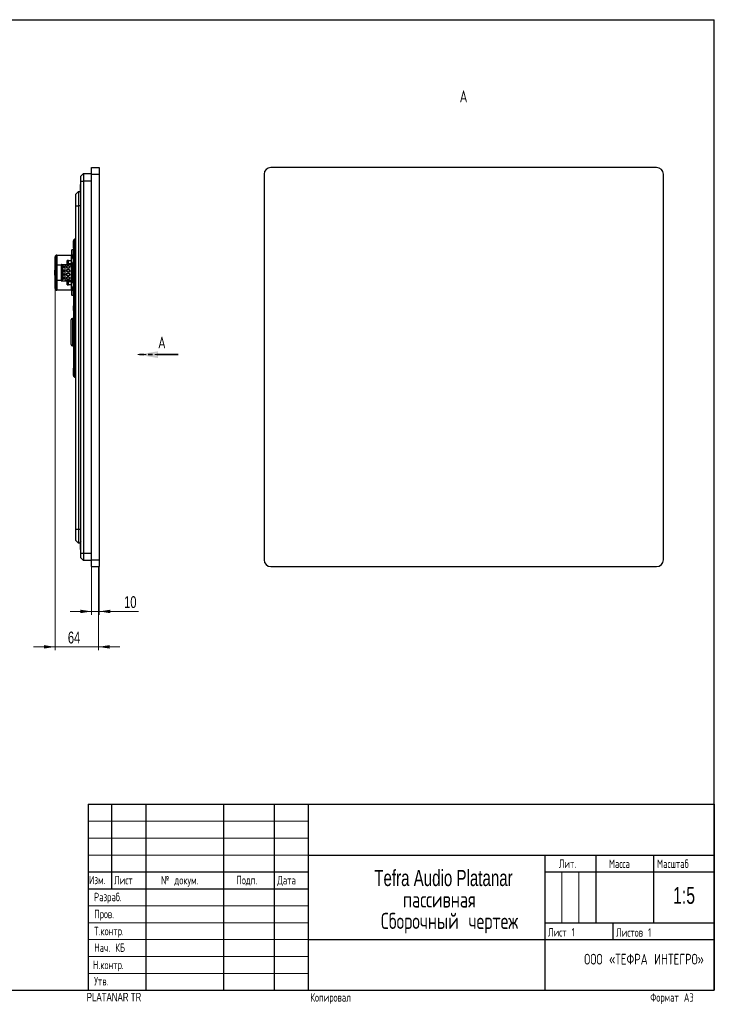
# Model space of a CAD drawing. Header units: millimetres. Extents: x 8 to 419, y 1 to 292.
# Tile 10 of 10: x 210 to 419, y 1 to 292. Entities that reach past the tile are written whole.
import ezdxf

# ---------------------------------------------------------------- set-up
doc = ezdxf.new("R2010")
doc.units = ezdxf.units.MM
doc.linetypes.add('HIDDEN', pattern=[1.905, 1.27, -0.635])
doc.linetypes.add('PHANTOM', pattern=[12.7, 6.35, -1.27, 1.27, -1.27, 1.27, -1.27])
doc.styles.add('SLDTEXTSTYLE0', font='TXT', dxfattribs={"width": 0.7, "bigfont": 'bigfont'})
doc.styles.add('SLDTEXTSTYLE1', font='TXT', dxfattribs={"width": 0.7})
doc.dimstyles.new('SLDDIMSTYLE1', dxfattribs={"dimtxt": 3.5, "dimasz": 3.302, "dimexe": 0, "dimexo": 0.0625, "dimgap": 0.875, "dimtad": 2, "dimlfac": 5, "dimrnd": 1e-09, "dimzin": 12, "dimdsep": 46, "dimtxsty": 'SLDTEXTSTYLE1', "dimsah": 1, "dimcen": 0.09, "dimadec": 0, "dimazin": 3, "dimtfac": 1, "dimtdec": 3, "dimtmove": 0, "dimatfit": 0, "dimfxl": 0, "dimfrac": 2, "dimtolj": 1, "dimtzin": 12, "dimarcsym": 0})

# ---------------------------------------------------------------- blocks, each defined once
blk = doc.blocks.new('_D_3')
at = {"color": 7, "linetype": 'Continuous', "lineweight": 0}
for p, q in [((220.22, 215.01), (220.22, 105.56)), ((233.02, 130.29), (233.02, 105.56)), ((220.22, 106.56), (213.87, 106.56)), ((220.22, 106.56), (233.02, 106.56)), ((233.02, 106.56), (239.37, 106.56))]:
    blk.add_line(p, q, dxfattribs=at)
at = {"color": 7, "linetype": 'Continuous', "lineweight": 18}
for points in [[(220.22, 106.56), (216.92, 107.07), (216.92, 106.05)], [(233.02, 106.56), (236.32, 106.05), (236.32, 107.07)]]:
    blk.add_solid(points, dxfattribs=at)
at = {"color": 7, "linetype": 'Continuous', "lineweight": 18, "insert": (224, 111.07), "char_height": 3.5, "attachment_point": 1, "style": 'SLDTEXTSTYLE1'}
blk.add_mtext('64', dxfattribs=at)
blk = doc.blocks.new('_D_4')
at = {"color": 7, "linetype": 'Continuous', "lineweight": 0}
for p, q in [((231.02, 130.29), (231.02, 116.03)), ((233.24, 130.29), (233.24, 116.03)), ((231.02, 117.03), (224.67, 117.03)), ((231.02, 117.03), (233.24, 117.03)), ((233.24, 117.03), (244.83, 117.03))]:
    blk.add_line(p, q, dxfattribs=at)
at = {"color": 7, "linetype": 'Continuous', "lineweight": 18}
for points in [[(231.02, 117.03), (227.72, 117.54), (227.72, 116.52)], [(233.24, 117.03), (236.54, 116.52), (236.54, 117.54)]]:
    blk.add_solid(points, dxfattribs=at)
at = {"color": 7, "linetype": 'Continuous', "lineweight": 18, "insert": (240.63, 121.54), "char_height": 3.5, "attachment_point": 1, "style": 'SLDTEXTSTYLE1'}
blk.add_mtext('10', dxfattribs=at)
blk = doc.blocks.new('SW_PROJECTIONARROW_0')
at = {"color": 0, "linetype": 'HIDDEN', "lineweight": 18}
blk.add_line((256.63, 192.96), (244.63, 192.96), dxfattribs=at)
blk.add_line((256.63, 192.96), (244.63, 192.96), dxfattribs=at)
at = {"color": 0, "linetype": 'PHANTOM', "lineweight": 35}
blk.add_line((256.63, 192.96), (244.63, 192.96), dxfattribs=at)
at = {"color": 0, "linetype": 'Continuous', "lineweight": 25}
blk.add_solid([(244.63, 192.96), (250.63, 191.96), (250.63, 193.96)], dxfattribs=at)
blk.add_solid([(244.63, 192.96), (250.63, 191.96), (250.63, 193.96)], dxfattribs=at)
at = {"color": 0, "linetype": 'Continuous', "lineweight": 25, "insert": (250.63, 198.28), "char_height": 3.5, "attachment_point": 1, "style": 'SLDTEXTSTYLE0'}
blk.add_mtext('А', dxfattribs=at)
blk.add_mtext('А', dxfattribs=at)

msp = doc.modelspace()

# ---------------------------------------------------------------- linework, layer by layer
at = {"color": 7, "linetype": 'Continuous', "lineweight": 25}
for p, q in [((20, 292), (415, 292)), ((415, 5), (415, 292)), ((231.0208, 248.2948), (233.2408, 248.2948)), ((231.0208, 246.2948), (231.0208, 248.2948)), ((233.2408, 248.2948), (233.2408, 246.2948)), ((397.9573, 248.2948), (283.9573, 248.2948)), ((227.8208, 245.6948), (228.6208, 246.4948)), ((227.8208, 244.2948), (227.8208, 245.6948)), ((228.6208, 246.4948), (228.6208, 244.2948)), ((228.6208, 246.4948), (231.0208, 246.4948)), ((231.0208, 132.2948), (231.0208, 246.2948)), ((231.0208, 246.2948), (233.2408, 246.2948)), ((233.2408, 246.2948), (233.2408, 132.2948)), ((281.9573, 246.2948), (281.9573, 132.2948)), ((399.9573, 132.2948), (399.9573, 246.2948)), ((227.8208, 243.3648), (227.7008, 243.2448)), ((227.7008, 240.9448), (227.7008, 243.2448)), ((227.8208, 134.2948), (227.8208, 244.2948)), ((227.8208, 244.2948), (228.6208, 244.2948)), ((228.6208, 244.2948), (228.6208, 134.2948)), ((231.0208, 244.2948), (228.6208, 244.2948)), ((226.3208, 240.3948), (227.1208, 241.1948)), ((226.3208, 236.9948), (226.3208, 240.3948)), ((227.1208, 241.1948), (227.1208, 236.9948)), ((227.1208, 241.1948), (227.7008, 241.1948)), ((227.7008, 240.9448), (227.8208, 240.8248)), ((226.3208, 141.3948), (226.3208, 236.9948)), ((226.3208, 236.9948), (227.1208, 236.9948)), ((227.1208, 236.9948), (227.1208, 141.3948)), ((227.8208, 236.9948), (227.1208, 236.9948)), ((225.7208, 226.8948), (226.0208, 227.1948)), ((226.0208, 227.1948), (226.0208, 223.1948)), ((226.0208, 227.1948), (226.3208, 227.1948)), ((225.5973, 226.1112), (225.6008, 226.1112)), ((225.6008, 225.6783), (225.5973, 225.6783)), ((225.6008, 225.411), (225.5973, 225.411)), ((225.6008, 225.3765), (225.5973, 225.3765)), ((225.5973, 225.3254), (225.6008, 225.3254)), ((225.6008, 224.8825), (225.5973, 224.8825)), ((225.5973, 224.8314), (225.6008, 224.8314)), ((225.5973, 224.7969), (225.6008, 224.7969)), ((225.6008, 226.4205), (225.6008, 225.6297)), ((225.6008, 225.6297), (225.6008, 224.6232)), ((225.6008, 224.6232), (225.6008, 224.5782)), ((225.7208, 226.5948), (225.7048, 226.5948)), ((225.7048, 225.8039), (225.7048, 226.5948)), ((225.7208, 225.8039), (225.7048, 225.8039)), ((225.7048, 224.4039), (225.7048, 225.8039)), ((225.7048, 224.4039), (225.7208, 224.4039)), ((225.7208, 223.1948), (225.7208, 226.8948)), ((220.2208, 219.4098), (220.2208, 221.927)), ((220.2794, 222.0684), (220.5622, 222.3512)), ((220.2794, 222.0684), (220.2794, 219.4098)), ((220.5622, 219.4098), (220.5622, 222.3512)), ((220.7036, 222.4098), (220.7036, 219.4098)), ((220.7036, 222.4098), (225.2208, 222.4098)), ((225.0208, 220.2098), (225.0208, 222.2098)), ((225.0973, 223.4331), (225.1008, 223.4331)), ((225.0973, 223.4292), (225.1008, 223.4292)), ((225.1008, 222.9904), (225.0973, 222.9904)), ((225.1008, 222.9866), (225.0973, 222.9866)), ((225.0973, 222.9219), (225.1008, 222.9219)), ((225.0973, 222.9152), (225.1008, 222.9152)), ((225.1008, 223.7356), (225.1008, 222.684)), ((225.1008, 221.3356), (225.1008, 220.284)), ((225.6208, 223.9098), (225.2048, 223.9098)), ((225.2048, 222.5571), (225.2048, 223.9098)), ((225.2048, 222.5098), (225.2048, 222.5571)), ((225.2048, 222.5098), (225.6208, 222.5098)), ((225.6208, 221.5098), (225.2048, 221.5098)), ((225.2048, 220.1098), (225.2048, 221.5098)), ((225.2208, 222.4098), (225.6208, 222.4098)), ((225.2208, 222.4098), (225.2208, 221.5098)), ((225.6208, 223.9098), (225.6208, 223.8098)), ((225.6208, 223.6598), (225.6208, 223.8098)), ((225.6208, 221.1704), (225.6208, 223.6598)), ((225.7208, 223.6598), (225.6208, 223.6598)), ((225.7208, 190.1948), (225.7208, 223.1948)), ((225.7208, 223.1948), (226.0208, 223.1948)), ((226.0208, 223.1948), (226.0208, 190.1948)), ((226.3208, 223.1948), (226.0208, 223.1948)), ((220.2794, 219.4098), (220.2208, 219.4098)), ((220.2208, 215.0098), (220.2208, 219.4098)), ((220.2794, 219.4098), (220.5622, 219.4098)), ((220.2794, 219.4098), (220.2794, 215.0098)), ((220.7036, 219.4098), (220.5622, 219.4098)), ((220.5622, 215.0098), (220.5622, 219.4098)), ((222.0208, 219.4098), (220.7036, 219.4098)), ((220.7036, 219.4098), (220.7036, 215.0098)), ((222.1208, 219.6098), (222.0208, 219.6098)), ((222.0208, 219.6098), (222.0208, 219.4098)), ((222.0208, 219.4098), (222.0208, 215.0098)), ((222.1208, 219.1529), (222.0208, 219.1529)), ((222.1208, 219.1898), (222.1208, 219.6098)), ((222.1208, 219.6098), (222.4214, 219.6098)), ((222.4214, 219.1898), (222.1208, 219.1898)), ((222.1208, 219.1898), (222.1208, 219.1498)), ((222.1208, 218.6298), (222.1208, 219.1498)), ((222.1208, 219.1498), (222.1285, 219.1498)), ((222.1285, 218.6298), (222.1208, 218.6298)), ((222.1208, 218.6298), (222.1208, 218.5898)), ((222.1208, 218.0698), (222.1208, 218.5898)), ((222.1208, 218.5898), (222.4214, 218.5898)), ((222.1285, 219.1498), (222.1285, 218.6298)), ((222.196, 219.1498), (222.1285, 219.1498)), ((222.196, 218.6298), (222.1285, 218.6298)), ((222.196, 219.1498), (222.196, 218.6298)), ((222.196, 219.1498), (222.4711, 219.1498)), ((222.4711, 218.6298), (222.196, 218.6298)), ((222.4214, 219.1898), (222.4214, 219.6098)), ((222.4214, 219.6098), (223.6208, 219.6098)), ((222.7208, 219.1898), (222.4214, 219.1898)), ((222.4214, 218.0698), (222.4214, 218.5898)), ((222.4214, 218.5898), (222.7208, 218.5898)), ((222.4711, 219.1498), (222.4711, 218.6298)), ((222.4711, 219.1498), (222.7208, 219.1498)), ((222.7208, 218.6298), (222.4711, 218.6298)), ((222.7208, 219.1898), (222.7208, 219.1498)), ((222.7208, 219.1498), (222.7208, 218.6298)), ((222.7208, 218.6298), (222.7208, 218.5898)), ((223.2208, 215.2098), (223.2208, 219.2098)), ((224.6208, 219.6098), (223.6208, 219.6098)), ((223.7008, 220.6356), (223.7008, 219.6098)), ((224.3845, 219.1529), (223.7553, 219.1529)), ((224.2208, 220.8098), (223.8048, 220.8098)), ((223.8048, 220.3338), (223.8048, 220.8098)), ((223.8048, 219.6098), (223.8048, 220.3338)), ((224.2208, 220.8098), (225.0208, 220.8098)), ((224.2208, 219.8098), (224.2208, 220.8098)), ((225.0208, 219.8098), (224.2208, 219.8098)), ((224.2208, 219.6098), (224.2208, 219.8098)), ((225.0208, 214.2098), (225.0208, 220.2098)), ((225.0208, 220.2098), (225.1403, 220.2098)), ((225.0973, 221.0148), (225.1008, 221.0148)), ((225.1008, 220.6048), (225.0973, 220.6048)), ((225.2048, 220.1098), (225.6208, 220.1098)), ((225.2208, 220.1098), (225.2208, 214.3098)), ((225.6208, 221.1798), (225.6208, 220.4398)), ((225.6208, 213.9704), (225.6208, 220.4493)), ((220.2208, 217.9628), (220.1248, 217.9628)), ((220.1248, 216.4568), (220.1248, 217.9628)), ((220.1248, 216.4568), (220.2208, 216.4568)), ((222.4214, 218.0698), (222.1208, 218.0698)), ((222.1208, 218.0698), (222.1208, 218.0298)), ((222.1208, 217.5098), (222.1208, 218.0298)), ((222.1208, 218.0298), (222.1285, 218.0298)), ((222.1285, 217.5098), (222.1208, 217.5098)), ((222.1208, 217.5098), (222.1208, 217.4698)), ((222.1208, 216.9498), (222.1208, 217.4698)), ((222.1208, 217.4698), (222.4214, 217.4698)), ((222.4214, 216.9498), (222.1208, 216.9498)), ((222.1208, 216.9498), (222.1208, 216.9098)), ((222.1208, 216.3898), (222.1208, 216.9098)), ((222.1208, 216.9098), (222.1285, 216.9098)), ((222.1285, 216.3898), (222.1208, 216.3898)), ((222.1208, 216.3898), (222.1208, 216.3498)), ((222.1208, 215.8298), (222.1208, 216.3498)), ((222.1208, 216.3498), (222.4214, 216.3498)), ((222.4214, 215.8298), (222.1208, 215.8298)), ((222.1208, 215.8298), (222.1208, 215.7898)), ((222.1208, 215.2698), (222.1208, 215.7898)), ((222.1208, 215.7898), (222.1285, 215.7898)), ((222.1285, 218.0298), (222.1285, 217.5098)), ((222.1285, 218.0298), (222.196, 218.0298)), ((222.196, 217.5098), (222.1285, 217.5098)), ((222.1285, 216.9098), (222.1285, 216.3898)), ((222.1285, 216.9098), (222.196, 216.9098)), ((222.196, 216.3898), (222.1285, 216.3898)), ((222.1285, 215.7898), (222.1285, 215.2698)), ((222.1285, 215.7898), (222.196, 215.7898)), ((222.196, 218.0298), (222.196, 217.5098)), ((222.196, 218.0298), (222.4711, 218.0298)), ((222.4711, 217.5098), (222.196, 217.5098)), ((222.196, 216.9098), (222.196, 216.3898)), ((222.196, 216.9098), (222.4711, 216.9098)), ((222.4711, 216.3898), (222.196, 216.3898)), ((222.196, 215.7898), (222.196, 215.2698)), ((222.196, 215.7898), (222.4711, 215.7898)), ((222.7208, 218.0698), (222.4214, 218.0698)), ((222.4214, 216.9498), (222.4214, 217.4698)), ((222.4214, 217.4698), (222.7208, 217.4698)), ((222.7208, 216.9498), (222.4214, 216.9498)), ((222.4214, 215.8298), (222.4214, 216.3498)), ((222.4214, 216.3498), (222.7208, 216.3498)), ((222.7208, 215.8298), (222.4214, 215.8298)), ((222.4711, 218.0298), (222.4711, 217.5098)), ((222.4711, 218.0298), (222.7208, 218.0298)), ((222.7208, 217.5098), (222.4711, 217.5098)), ((222.4711, 216.9098), (222.4711, 216.3898)), ((222.4711, 216.9098), (222.7208, 216.9098)), ((222.7208, 216.3898), (222.4711, 216.3898)), ((222.4711, 215.7898), (222.4711, 215.2698)), ((222.4711, 215.7898), (222.7208, 215.7898)), ((222.7208, 218.0698), (222.7208, 218.0298)), ((222.7208, 218.0298), (222.7208, 217.5098)), ((222.7208, 217.5098), (222.7208, 217.4698)), ((222.7208, 216.9498), (222.7208, 216.9098)), ((222.7208, 216.9098), (222.7208, 216.3898)), ((222.7208, 216.3898), (222.7208, 216.3498)), ((222.7208, 215.8298), (222.7208, 215.7898)), ((222.7208, 215.7898), (222.7208, 215.2698)), ((220.2208, 215.0098), (220.2794, 215.0098)), ((220.2208, 212.4927), (220.2208, 215.0098)), ((220.2794, 215.0098), (220.2794, 212.3512)), ((220.2794, 215.0098), (220.5622, 215.0098)), ((220.7036, 215.0098), (220.5622, 215.0098)), ((220.5622, 212.0684), (220.5622, 215.0098)), ((220.7036, 215.0098), (220.7036, 212.0098)), ((220.7036, 215.0098), (222.0208, 215.0098)), ((222.1208, 215.2529), (222.0208, 215.2529)), ((222.0208, 215.0098), (222.0208, 214.8098)), ((222.0208, 214.8098), (222.1208, 214.8098)), ((222.1285, 215.2698), (222.1208, 215.2698)), ((222.1208, 215.2698), (222.1208, 215.2298)), ((222.1208, 214.8098), (222.1208, 215.2298)), ((222.1208, 215.2298), (222.4214, 215.2298)), ((222.1208, 214.8098), (222.4214, 214.8098)), ((222.196, 215.2698), (222.1285, 215.2698)), ((222.4711, 215.2698), (222.196, 215.2698)), ((222.4214, 214.8098), (222.4214, 215.2298)), ((222.4214, 215.2298), (222.7208, 215.2298)), ((222.4214, 214.8098), (223.6208, 214.8098)), ((222.7208, 215.2698), (222.4711, 215.2698)), ((222.7208, 215.2698), (222.7208, 215.2298)), ((224.6208, 214.8098), (223.6208, 214.8098)), ((223.7008, 214.6198), (223.6973, 214.6198)), ((223.7008, 214.5779), (223.6973, 214.5779)), ((223.6973, 214.5304), (223.7008, 214.5304)), ((223.7008, 214.0893), (223.6973, 214.0893)), ((223.6973, 214.0417), (223.7008, 214.0417)), ((223.6973, 213.9998), (223.7008, 213.9998)), ((223.7008, 214.8098), (223.7008, 213.8243)), ((223.7008, 213.8243), (223.7008, 213.784)), ((224.3423, 215.2529), (223.7975, 215.2529)), ((223.8048, 213.6098), (223.8048, 214.8098)), ((223.8048, 213.6098), (224.2208, 213.6098)), ((224.2208, 214.6098), (224.2208, 214.8098)), ((224.2208, 214.6098), (225.0208, 214.6098)), ((224.2208, 213.6098), (224.2208, 214.6098)), ((225.0208, 213.6098), (224.2208, 213.6098)), ((225.0208, 212.2098), (225.0208, 214.2098)), ((225.0208, 214.2098), (225.1403, 214.2098)), ((225.0973, 213.7883), (225.1008, 213.7883)), ((225.0973, 213.7798), (225.1008, 213.7798)), ((225.1008, 213.4313), (225.0973, 213.4313)), ((225.1008, 214.1356), (225.1008, 213.084)), ((225.6208, 214.3098), (225.2048, 214.3098)), ((225.2048, 212.9098), (225.2048, 214.3098)), ((225.2048, 212.9098), (225.6208, 212.9098)), ((225.2208, 212.9098), (225.2208, 212.0098)), ((225.6208, 213.9798), (225.6208, 213.2398)), ((225.6208, 210.7598), (225.6208, 213.2493)), ((220.2794, 212.3512), (220.5622, 212.0684)), ((225.2208, 212.0098), (220.7036, 212.0098)), ((225.0973, 211.4098), (225.1008, 211.4098)), ((225.1008, 211.0099), (225.0973, 211.0099)), ((225.1008, 211.7356), (225.1008, 210.684)), ((225.6208, 211.9098), (225.2048, 211.9098)), ((225.2048, 210.5098), (225.2048, 211.9098)), ((225.2048, 210.5098), (225.6208, 210.5098)), ((225.6208, 212.0098), (225.2208, 212.0098)), ((225.6208, 210.6098), (225.6208, 210.7598)), ((225.7208, 210.7598), (225.6208, 210.7598)), ((225.6208, 210.6098), (225.6208, 210.5098)), ((225.6008, 206.9943), (225.5973, 206.9943)), ((225.6008, 206.9772), (225.5973, 206.9772)), ((225.5973, 206.9176), (225.6008, 206.9176)), ((225.6008, 207.2205), (225.6008, 206.2539)), ((225.7208, 207.3948), (225.7048, 207.3948)), ((225.7048, 205.9948), (225.7048, 207.3948)), ((225.6008, 206.4719), (225.5973, 206.4719)), ((225.5973, 206.4123), (225.6008, 206.4123)), ((225.5973, 206.3952), (225.6008, 206.3952)), ((225.6008, 206.2539), (225.6008, 206.169)), ((225.7048, 205.9948), (225.7208, 205.9948)), ((224.9208, 195.9448), (224.9208, 203.2448)), ((225.7208, 203.6448), (225.3208, 203.6448)), ((225.3208, 203.6448), (225.3208, 195.5448)), ((225.3208, 195.5448), (225.7208, 195.5448)), ((226.0208, 190.1948), (225.7208, 190.1948)), ((225.7208, 186.4948), (225.7208, 190.1948)), ((226.0208, 190.1948), (226.0208, 186.1948)), ((226.0208, 190.1948), (226.3208, 190.1948)), ((225.5973, 188.5035), (225.6008, 188.5035)), ((225.6008, 188.0676), (225.5973, 188.0676)), ((225.5973, 187.7055), (225.6008, 187.7055)), ((225.6008, 187.284), (225.5973, 187.284)), ((225.6008, 188.8114), (225.6008, 187.8848)), ((225.6008, 187.8848), (225.6008, 187.7598)), ((225.6008, 187.7598), (225.6008, 187.1275)), ((225.6008, 187.1275), (225.6008, 186.969)), ((225.7208, 188.9856), (225.7048, 188.9856)), ((225.7048, 187.5856), (225.7048, 188.9856)), ((225.7048, 187.5856), (225.7208, 187.5856)), ((225.7048, 186.7948), (225.7048, 187.5856)), ((225.7048, 186.7948), (225.7208, 186.7948)), ((226.0208, 186.1948), (225.7208, 186.4948)), ((226.3208, 186.1948), (226.0208, 186.1948)), ((226.3208, 141.3948), (227.1208, 141.3948)), ((226.3208, 137.9948), (226.3208, 141.3948)), ((227.1208, 141.3948), (227.1208, 137.1948)), ((227.1208, 141.3948), (227.8208, 141.3948)), ((226.3208, 137.9948), (227.1208, 137.1948)), ((227.7008, 137.1948), (227.1208, 137.1948)), ((227.8208, 137.7648), (227.7008, 137.6448)), ((227.7008, 135.3448), (227.7008, 137.6448)), ((227.7008, 135.3448), (227.8208, 135.2248)), ((227.8208, 132.8948), (227.8208, 134.2948)), ((227.8208, 134.2948), (228.6208, 134.2948)), ((228.6208, 134.2948), (228.6208, 132.0948)), ((228.6208, 134.2948), (231.0208, 134.2948)), ((227.8208, 132.8948), (228.6208, 132.0948)), ((231.0208, 132.0948), (228.6208, 132.0948)), ((231.0208, 132.2948), (233.2408, 132.2948)), ((231.0208, 130.2948), (231.0208, 132.2948)), ((233.2408, 132.2948), (233.2408, 130.2948)), ((231.0208, 130.2948), (233.2408, 130.2948)), ((283.9573, 130.2948), (397.9573, 130.2948)), ((230, 60), (415, 60)), ((230, 60), (230, 5)), ((237, 35), (237, 60)), ((247, 60), (247, 5)), ((270, 60), (270, 5)), ((285, 60), (285, 5)), ((295, 60), (295, 5)), ((415, 60), (415, 5)), ((295, 45), (415, 45)), ((365, 5), (365, 45)), ((380, 45), (380, 25)), ((397, 45), (397, 25)), ((230, 40), (295, 40)), ((365, 40), (415, 40)), ((230, 35), (295, 35)), ((365, 25), (415, 25)), ((385, 25), (385, 20)), ((295, 20), (415, 20)), ((20, 5), (415, 5)), ((230, 5), (415, 5))]:
    msp.add_line(p, q, dxfattribs=at)
at = {"color": 7, "linetype": 'Continuous', "lineweight": 18}
for p, q in [((230, 55), (295, 55)), ((230, 50), (295, 50)), ((230, 45), (295, 45)), ((370, 40), (370, 25)), ((375, 40), (375, 25)), ((230, 30), (295, 30)), ((230, 25), (295, 25)), ((230, 20), (295, 20)), ((230, 15), (295, 15)), ((230, 10), (295, 10))]:
    msp.add_line(p, q, dxfattribs=at)
at = {"color": 7, "linetype": 'Continuous', "lineweight": 25}
for centre, radius in [((224.0699, 218.9058), 0.48), ((224.0699, 218.9058), 0.4), ((224.0699, 217.7858), 0.48), ((224.0699, 216.6658), 0.48), ((224.0699, 215.5458), 0.48), ((224.0699, 217.7858), 0.4), ((224.0699, 216.6658), 0.4), ((224.0699, 215.5458), 0.4)]:
    msp.add_circle(centre, radius, dxfattribs=at)
for centre, radius, start, end in [((283.9573, 246.2948), 2, 90, 180), ((397.9573, 246.2948), 2, 0, 90), ((226.6795, 225.8948), 1.2, 144.314665, 154.01379), ((226.6795, 225.1039), 1.2, 144.314665, 154.01379), ((226.6795, 225.1039), 1.2, 205.98621, 215.685335), ((220.4208, 221.927), 0.2, 135, 180), ((220.7036, 222.2098), 0.2, 90, 135), ((225.2208, 222.2098), 0.2, 90, 180), ((226.1795, 223.2098), 1.2, 144.314665, 154.01379), ((226.1795, 223.2098), 1.2, 205.98621, 215.685335), ((226.1795, 220.8098), 1.2, 144.314665, 154.01379), ((225.8208, 223.8098), 0.2, 120, 180), ((223.6208, 219.2098), 0.4, 90, 180), ((224.7795, 220.1098), 1.2, 144.314665, 154.01379), ((224.6208, 219.2098), 0.4, 0, 90), ((226.1795, 220.8098), 1.2, 205.98621, 215.685335), ((221.9141, 217.7032), 0.2067, 0, 58.927049), ((221.9141, 216.7165), 0.2067, 301.072951, 0), ((223.6208, 215.2098), 0.4, 180, 270), ((224.7795, 214.3098), 1.2, 205.98621, 215.685335), ((224.6208, 215.2098), 0.4, 270, 0), ((226.1795, 213.6098), 1.2, 144.314665, 154.01379), ((226.1795, 213.6098), 1.2, 205.98621, 215.685335), ((220.4208, 212.4927), 0.2, 180, 225), ((220.7036, 212.2098), 0.2, 225, 270), ((225.2208, 212.2098), 0.2, 180, 270), ((226.1795, 211.2098), 1.2, 144.314665, 154.01379), ((226.1795, 211.2098), 1.2, 205.98621, 215.685335), ((225.8208, 210.6098), 0.2, 180, 240), ((226.6795, 206.6948), 1.2, 144.314665, 154.01379), ((226.6795, 206.6948), 1.2, 205.98621, 215.685335), ((225.3208, 203.2448), 0.4, 90, 180), ((225.3208, 195.9448), 0.4, 180, 270), ((226.6795, 188.2856), 1.2, 144.314665, 154.01379), ((226.6795, 188.2856), 1.2, 205.98621, 215.685335), ((226.6795, 187.4948), 1.2, 205.98621, 215.685335), ((283.9573, 132.2948), 2, 180, 270), ((397.9573, 132.2948), 2, 270, 0)]:
    msp.add_arc(centre, radius, start, end, dxfattribs=at)

# ---------------------------------------------------------------- block references
msp.add_blockref('SW_PROJECTIONARROW_0', (0, 0), dxfattribs=at)

# ---------------------------------------------------------------- texts
at = {"color": 7, "linetype": 'Continuous', "lineweight": 18, "insert": (340.9136, 271.0815), "char_height": 3.5, "attachment_point": 2, "style": 'SLDTEXTSTYLE0'}
msp.add_mtext('А', dxfattribs=at)
at = {"color": 7, "linetype": 'Continuous', "lineweight": 0}
for s, insert, char_height, attachment_point, style in [('Лит.', (369.0746, 43.7), 2.5, 1, 'SLDTEXTSTYLE0'), ('Масса', (383.8682, 43.6722), 2.5, 1, 'SLDTEXTSTYLE0'), ('Масштаб', (398.1014, 43.6773), 2.5, 1, 'SLDTEXTSTYLE0'), ('Tefra Audio Platanar', (334.9826, 40.5989), 4.7625, 2, 'SLDTEXTSTYLE1'), ('Изм.', (230.2295, 38.8735), 2.5, 1, 'SLDTEXTSTYLE0'), ('Лист', (237.639, 38.8341), 2.5, 1, 'SLDTEXTSTYLE0'), ('№ докум.', (251.5112, 38.8134), 2.5, 1, 'SLDTEXTSTYLE0'), ('Подп.', (273.8, 38.8415), 2.5, 1, 'SLDTEXTSTYLE0'), ('Дата', (285.8758, 38.8206), 2.5, 1, 'SLDTEXTSTYLE0'), ('1:5', (406.0745, 35.5815), 5, 2, 'SLDTEXTSTYLE1'), ('Разраб.', (231.7356, 33.8405), 2.5, 1, 'SLDTEXTSTYLE0'), ('пассивная', (333.771, 34.2489), 4.7625, 2, 'SLDTEXTSTYLE0'), ('Пров.', (231.7643, 28.8176), 2.5, 1, 'SLDTEXTSTYLE0'), ('Сборочный чертеж', (336.7685, 27.8989), 4.7625, 2, 'SLDTEXTSTYLE0'), ('Т.контр.', (231.7725, 23.7757), 2.5, 1, 'SLDTEXTSTYLE0'), ('Лист 1', (365.8602, 23.4099), 2.5, 1, 'SLDTEXTSTYLE0'), ('Листов 1', (386.004, 23.3618), 2.5, 1, 'SLDTEXTSTYLE0'), ('Нач. КБ', (231.788, 18.8711), 2.5, 1, 'SLDTEXTSTYLE0'), ('ООО «ТЕФРА ИНТЕГРО»', (394.2478, 15.797), 3.175, 2, 'SLDTEXTSTYLE0'), ('Н.контр.', (231.4265, 13.7546), 2.5, 1, 'SLDTEXTSTYLE0'), ('Утв.', (231.7695, 8.949), 2.5, 1, 'SLDTEXTSTYLE0'), ('PLATANAR TR', (229.566, 4.246), 2.5, 1, 'SLDTEXTSTYLE1'), ('Копировал', (295.6171, 4.1484), 2.5, 1, 'SLDTEXTSTYLE0'), ('Формат А3', (396.1047, 4.1484), 2.5, 1, 'SLDTEXTSTYLE0')]:
    msp.add_mtext(s, dxfattribs=dict(at, insert=insert, char_height=char_height, attachment_point=attachment_point, style=style))

# ---------------------------------------------------------------- dimensions: what is measured, and where the dimension line sits
at = {"color": 7, "linetype": 'Continuous', "lineweight": 18}
dim = msp.add_linear_dim(base=(233.0208, 106.5602), p1=(220.2208, 215.0098), p2=(233.0208, 130.2948), dimstyle='SLDDIMSTYLE1', dxfattribs=at)
dim.commit()
dim.dimension.update_dxf_attribs({"geometry": '_D_3', "text_midpoint": (226.6208, 106.5602), "dimtype": 160})
dim = msp.add_linear_dim(base=(233.2408, 117.0326), p1=(231.0208, 130.2948), p2=(233.2408, 130.2948), text='10', dimstyle='SLDDIMSTYLE1', dxfattribs=at)
dim.commit()
dim.dimension.update_dxf_attribs({"geometry": '_D_4', "text_midpoint": (242.7274, 117.0326), "dimtype": 160})

doc.saveas('drawing.dxf')
